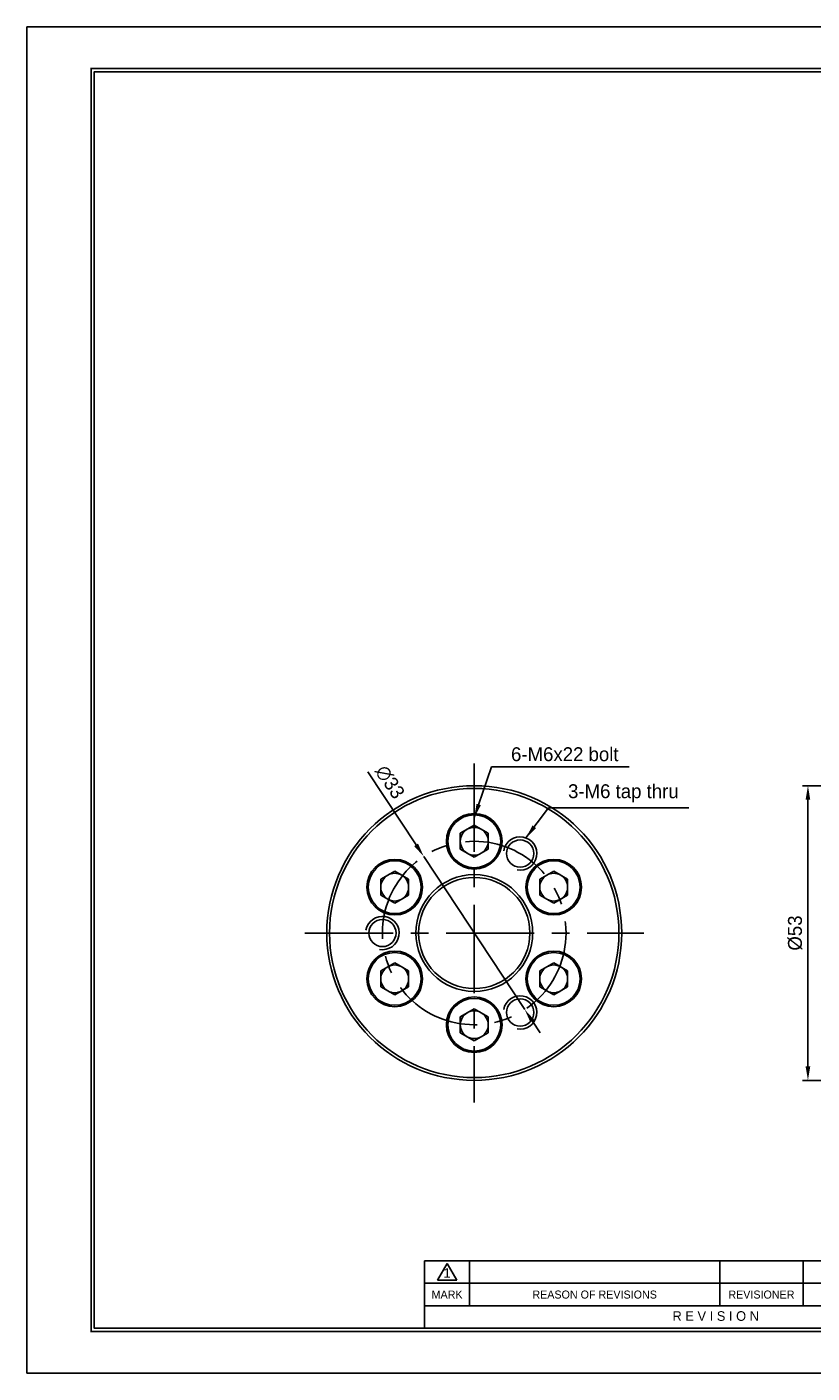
# Model space of a CAD drawing. Header units: millimetres. Extents: x 0 to 342, y 0 to 242.
# Tile 1 of 8: x 0 to 141, y 0 to 242. Entities that reach past the tile are written whole.
import ezdxf
from ezdxf.enums import TextEntityAlignment as Align

# ---------------------------------------------------------------- set-up
doc = ezdxf.new("R2010")
doc.units = ezdxf.units.MM
doc.linetypes.add('CENTER', pattern=[50.8, 31.75, -6.35, 6.35, -6.35])
doc.layers.get('DEFPOINTS').update_dxf_attribs({"linetype": 'CONTINUOUS'})
for name, color, linetype in [('center', 1, 'CENTER'), ('L1', 7, 'CONTINUOUS'), ('OUTLINE', 7, 'CONTINUOUS'), ('thread', 5, 'CONTINUOUS')]:
    doc.layers.add(name, color=color, linetype=linetype)
doc.dimstyles.get("Standard").update_dxf_attribs({"dimtxt": 2.5, "dimasz": 2.5, "dimexe": 1, "dimexo": 0, "dimgap": 1, "dimtad": 1, "dimdec": 3, "dimzin": 11, "dimdsep": 46, "dimtxsty": 'Standard', "dimcen": 0, "dimclrd": 5, "dimclre": 5, "dimclrt": 3, "dimadec": 0, "dimazin": 0, "dimtfac": 0.6, "dimtdec": 3, "dimtmove": 0, "dimatfit": 3, "dimfxl": 0, "dimtolj": 1, "dimtzin": 11, "dimarcsym": 0})

# ---------------------------------------------------------------- blocks, each defined once
blk = doc.blocks.new('표제란')
at = {"layer": 'L1', "color": 0}
for p, q in [((297, 210), (0, 210)), ((0, 210), (0, 0)), ((0, 0), (297, 0))]:
    blk.add_line(p, q, dxfattribs=at)
at = {"layer": 'L1'}
for p, q in [((160, 17.5), (62, 17.5)), ((62, 17.5), (62, 7)), ((64, 14.51), (65.5, 17.1)), ((65.5, 17.1), (67, 14.51)), ((69, 17.5), (69, 10.5)), ((108, 17.5), (108, 10.5)), ((121, 17.5), (121, 10.5)), ((147, 14), (62, 14)), ((64, 14.51), (67, 14.51)), ((147, 10.5), (62, 10.5))]:
    blk.add_line(p, q, dxfattribs=at)
at = {"layer": 'L1', "const_width": 0.25}
blk.add_lwpolyline([(290.5, 6.5), (290.5, 203.5), (10, 203.5), (10, 6.5)], close=True, dxfattribs=at)
at = {"layer": 'L1'}
blk.add_lwpolyline([(290, 7), (290, 203), (10.5, 203), (10.5, 7)], close=True, dxfattribs=at)
for s, height, p in [('1', 1.5, (65.5, 15.61)), ('MARK', 1.25, (65.5, 12.25)), ('REASON OF REVISIONS', 1.25, (88.5, 12.25)), ('REVISIONER', 1.25, (114.5, 12.25)), ('R E V I S I O N', 1.5, (107.38, 8.9))]:
    blk.add_text(s, height=height, dxfattribs=at).set_placement(p, align=Align.MIDDLE_CENTER)
for tag, p in [('필렛', (179.25, 10.9)), ('모따기', (179.25, 8.3))]:
    blk.add_attdef(tag, text='', height=1.15, dxfattribs=at).set_placement(p, align=Align.MIDDLE_LEFT)
at = {"layer": 'OUTLINE', "ltscale": 0.5}
for tag, p, height in [('TITLE', (237.17, 24.41), 2.5), ('도번', (251.18, 15.64), 2.5), ('SCALE', (253.78, 9.55), 1.2), ('DATE', (277.02, 9.51), 1.2)]:
    blk.add_attdef(tag, p, '', height=height, dxfattribs=at)
blk = doc.blocks.new('*D2')
at = {"layer": 'DEFPOINTS', "color": 0}
for p in [(159.28, 105.64), (140.37, 52.64), (159.28, 52.64)]:
    blk.add_point(p, dxfattribs=at)
at = {"layer": 'OUTLINE', "color": 5, "lineweight": -2}
for p, q in [((159.28, 105.64), (139.37, 105.64)), ((140.37, 103.14), (140.37, 55.14)), ((159.28, 52.64), (139.37, 52.64))]:
    blk.add_line(p, q, dxfattribs=at)
at = {"layer": 'OUTLINE', "color": 5}
for points in [[(139.95, 103.14), (140.78, 103.14), (140.37, 105.64)], [(139.95, 55.14), (140.78, 55.14), (140.37, 52.64)]]:
    blk.add_solid(points, dxfattribs=at)
at = {"layer": 'OUTLINE', "color": 3, "insert": (138.08, 79.14), "char_height": 2.5, "attachment_point": 5, "rotation": 90}
blk.add_mtext('\\A1;%%c53', dxfattribs=at)
blk = doc.blocks.new('*D8')
at = {"layer": 'DEFPOINTS', "color": 0}
for p in [(71.31, 92.92), (89.47, 65.37)]:
    blk.add_point(p, dxfattribs=at)
at = {"layer": 'OUTLINE', "color": 5, "lineweight": -2}
for p, q in [((61.28, 108.15), (69.94, 95.01)), ((89.47, 65.37), (71.31, 92.92)), ((90.85, 63.28), (92.22, 61.19))]:
    blk.add_line(p, q, dxfattribs=at)
at = {"layer": 'OUTLINE', "color": 5}
for points in [[(70.29, 95.24), (69.59, 94.78), (71.31, 92.92)], [(91.2, 63.51), (90.5, 63.05), (89.47, 65.37)]]:
    blk.add_solid(points, dxfattribs=at)
at = {"layer": 'OUTLINE', "color": 3, "insert": (65.24, 106.29), "char_height": 2.5, "attachment_point": 5, "rotation": 303.3823}
blk.add_mtext('\\A1;∅33', dxfattribs=at)

msp = doc.modelspace()

# ---------------------------------------------------------------- linework, layer by layer
at = {"layer": 'center', "ltscale": 0.5}
for p, q in [((80.3931, 109.6199), (80.3931, 48.6699)), ((49.9181, 79.1449), (110.8681, 79.1449))]:
    msp.add_line(p, q, dxfattribs=at)
msp.add_circle((80.3931, 79.1449), 16.5, dxfattribs=at)
at = {"layer": 'OUTLINE', "ltscale": 0.2}
msp.add_line((90.7343, 234.0363), (12.1053, 234.0363), dxfattribs=at)
at = {"layer": 'OUTLINE'}
for p, q in [((77.8931, 97.0883), (80.3931, 98.5316)), ((77.8931, 94.2015), (77.8931, 97.0883)), ((80.3931, 98.5316), (82.8931, 97.0883)), ((82.8931, 97.0883), (82.8931, 94.2015)), ((80.3931, 92.7581), (77.8931, 94.2015)), ((82.8931, 94.2015), (80.3931, 92.7581)), ((63.6037, 88.8383), (66.1037, 90.2816)), ((66.1037, 90.2816), (68.6037, 88.8383)), ((92.1825, 88.8383), (94.6825, 90.2816)), ((94.6825, 90.2816), (97.1825, 88.8383)), ((63.6037, 85.9515), (63.6037, 88.8383)), ((68.6037, 88.8383), (68.6037, 85.9515)), ((92.1825, 85.9515), (92.1825, 88.8383)), ((97.1825, 88.8383), (97.1825, 85.9515)), ((66.1037, 84.5081), (63.6037, 85.9515)), ((68.6037, 85.9515), (66.1037, 84.5081)), ((94.6825, 84.5081), (92.1825, 85.9515)), ((97.1825, 85.9515), (94.6825, 84.5081)), ((63.6037, 72.3383), (66.1037, 73.7816)), ((66.1037, 73.7816), (68.6037, 72.3383)), ((92.1825, 72.3383), (94.6825, 73.7816)), ((94.6825, 73.7816), (97.1825, 72.3383)), ((63.6037, 69.4515), (63.6037, 72.3383)), ((68.6037, 72.3383), (68.6037, 69.4515)), ((92.1825, 69.4515), (92.1825, 72.3383)), ((97.1825, 72.3383), (97.1825, 69.4515)), ((66.1037, 68.0081), (63.6037, 69.4515)), ((68.6037, 69.4515), (66.1037, 68.0081)), ((94.6825, 68.0081), (92.1825, 69.4515)), ((97.1825, 69.4515), (94.6825, 68.0081)), ((77.8931, 64.0883), (80.3931, 65.5316)), ((80.3931, 65.5316), (82.8931, 64.0883)), ((77.8931, 61.2015), (77.8931, 64.0883)), ((82.8931, 64.0883), (82.8931, 61.2015)), ((80.3931, 59.7581), (77.8931, 61.2015)), ((82.8931, 61.2015), (80.3931, 59.7581))]:
    msp.add_line(p, q, dxfattribs=at)
for centre, radius in [((80.3931, 79.1449), 26.5), ((80.3931, 79.1449), 26), ((80.3931, 95.6449), 5), ((80.3931, 95.6449), 4.75), ((88.6431, 93.4343), 2.45), ((66.1037, 87.3949), 5), ((66.1037, 87.3949), 4.75), ((94.6825, 87.3949), 5), ((94.6825, 87.3949), 4.75), ((80.3931, 79.1449), 10.5), ((80.3931, 79.1449), 10), ((63.8931, 79.1449), 2.45), ((66.1037, 70.8949), 5), ((66.1037, 70.8949), 4.75), ((94.6825, 70.8949), 5), ((94.6825, 70.8949), 4.75), ((80.3931, 62.6449), 5), ((80.3931, 62.6449), 4.75), ((88.6431, 64.8555), 2.45)]:
    msp.add_circle(centre, radius, dxfattribs=at)
for centre, start, end in [((80.3931, 95.6449), 120, 180), ((80.3931, 95.6449), 60, 120), ((80.3931, 95.6449), 0, 60), ((80.3931, 95.6449), 180, 240), ((80.3931, 95.6449), 300, 0), ((80.3931, 95.6449), 240, 300), ((66.1037, 87.3949), 60, 120), ((94.6825, 87.3949), 60, 120), ((66.1037, 87.3949), 120, 180), ((66.1037, 87.3949), 180, 240), ((66.1037, 87.3949), 0, 60), ((66.1037, 87.3949), 300, 0), ((94.6825, 87.3949), 120, 180), ((94.6825, 87.3949), 180, 240), ((94.6825, 87.3949), 0, 60), ((94.6825, 87.3949), 300, 0), ((66.1037, 87.3949), 240, 300), ((94.6825, 87.3949), 240, 300), ((66.1037, 70.8949), 120, 180), ((66.1037, 70.8949), 60, 120), ((66.1037, 70.8949), 0, 60), ((94.6825, 70.8949), 120, 180), ((94.6825, 70.8949), 60, 120), ((94.6825, 70.8949), 0, 60), ((66.1037, 70.8949), 180, 240), ((66.1037, 70.8949), 300, 0), ((94.6825, 70.8949), 180, 240), ((94.6825, 70.8949), 300, 0), ((66.1037, 70.8949), 240, 300), ((94.6825, 70.8949), 240, 300), ((80.3931, 62.6449), 120, 180), ((80.3931, 62.6449), 60, 120), ((80.3931, 62.6449), 0, 60), ((80.3931, 62.6449), 180, 240), ((80.3931, 62.6449), 300, 0), ((80.3931, 62.6449), 240, 300)]:
    msp.add_arc(centre, 2.5, start, end, dxfattribs=at)
at = {"layer": 'thread'}
for centre in [(88.6431, 93.4343), (63.8931, 79.1449), (88.6431, 64.8555)]:
    msp.add_arc(centre, 3, 260, 170, dxfattribs=at)

# ---------------------------------------------------------------- block references
at = {"layer": 'OUTLINE', "xscale": 1.1528884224, "yscale": 1.1528884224, "zscale": 1.1528884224}
msp.add_blockref('표제란', (0, 0), dxfattribs=at)

# ---------------------------------------------------------------- texts
at = {"layer": 'OUTLINE', "color": 3, "char_height": 2.5, "attachment_point": 7}
for s, insert in [('\\A1;6-M6x22 bolt', (87.0059, 110.0198)), ('\\A1;3-M6 tap thru', (97.2536, 102.6432))]:
    msp.add_mtext(s, dxfattribs=dict(at, insert=insert))

# ---------------------------------------------------------------- dimensions: what is measured, and where the dimension line sits
at = {"layer": 'OUTLINE'}
dim = msp.add_diameter_dim_2p(p1=(89.4718, 65.3671), p2=(71.3145, 92.9227), dimstyle='Standard', dxfattribs=at)
dim.commit()
dim.dimension.update_dxf_attribs({"geometry": '*D8', "text_midpoint": (63.3303, 105.0394), "dimtype": 163})
dim = msp.add_linear_dim(base=(140.3655, 52.6449), p1=(159.2849, 105.6449), p2=(159.2849, 52.6449), angle=90, text='%%c<>', dimstyle='Standard', dxfattribs=at)
dim.commit()
dim.dimension.update_dxf_attribs({"geometry": '*D2', "text_midpoint": (138.0839, 79.1449)})

# ---------------------------------------------------------------- leaders
at = {"layer": 'OUTLINE', "annotation_type": 0, "has_hookline": 1, "hookline_direction": 0}
for points, text_width in [([(80.3931, 99.8949), (83.5059, 109.0198), (86.0059, 109.0198)], 21.2383), ([(89.6854, 96.2474), (93.7536, 101.6432), (96.2536, 101.6432)], 21.7344)]:
    msp.add_leader(points, dimstyle='Standard', dxfattribs=dict(at, text_width=text_width))

doc.saveas('drawing.dxf')
